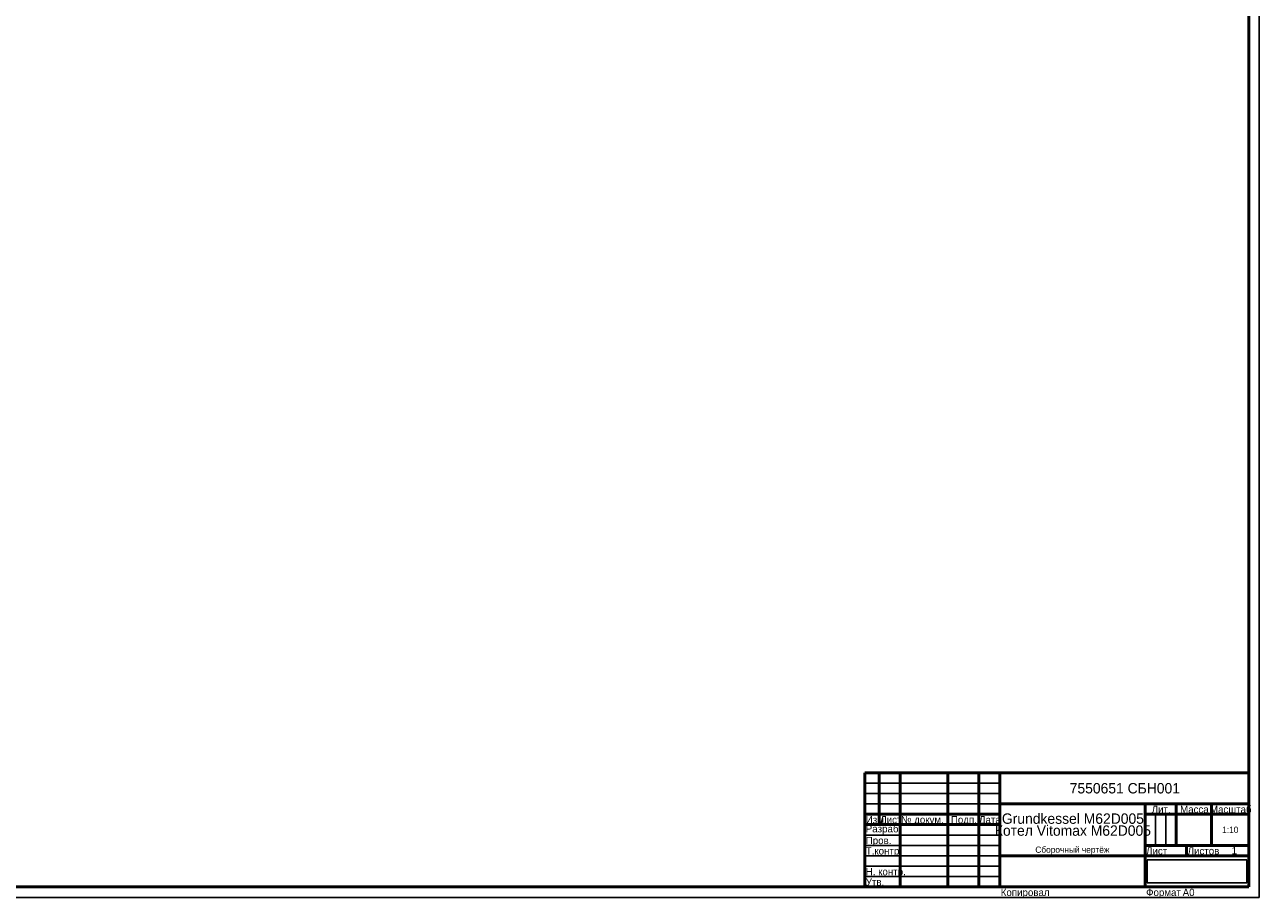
# Model space of a CAD drawing. Header units: millimetres. Extents: x 0 to 5566, y -164 to 841.
# Tile 2 of 6: x 594 to 1189, y 0 to 420. Entities that reach past the tile are written whole.
import ezdxf

# ---------------------------------------------------------------- set-up
doc = ezdxf.new("R2010")
doc.units = ezdxf.units.MM
picture_1 = doc.add_image_def('image1.png', size_in_pixel=(761, 160))

# ---------------------------------------------------------------- blocks, each defined once
blk = doc.blocks.new('_FR1Страница_1')
at = {"color": 7, "linetype": 'Continuous', "lineweight": 25}
for p, q in [((1189, 0), (1189, 841)), ((999, 55), (1064, 55)), ((999, 50), (1064, 50)), ((999, 45), (1064, 45)), ((1139, 40), (1139, 25)), ((1144, 40), (1144, 25)), ((999, 30), (1064, 30)), ((999, 25), (1064, 25)), ((999, 20), (1064, 20)), ((1134, 20), (1184, 20)), ((1154, 20), (1154, 20)), ((999, 15), (1064, 15)), ((999, 10), (1064, 10)), ((0, 0), (1189, 0))]:
    blk.add_line(p, q, dxfattribs=at)
at = {"color": 7, "linetype": 'Continuous', "lineweight": 50}
for p, q in [((1184, 836), (1184, 5)), ((999, 5), (999, 60)), ((999, 60), (1184, 60)), ((1006, 60), (1006, 35)), ((1016, 60), (1016, 5)), ((1039, 60), (1039, 5)), ((1054, 60), (1054, 5)), ((1064, 60), (1064, 5)), ((1064, 45), (1184, 45)), ((1134, 45), (1134, 5)), ((1149, 45), (1149, 25)), ((1166, 45), (1166, 25)), ((999, 40), (1064, 40)), ((1134, 40), (1184, 40)), ((999, 35), (1064, 35)), ((1134, 25), (1184, 25)), ((1154, 25), (1154, 20)), ((1064, 20), (1184, 20)), ((1184, 5), (20, 5))]:
    blk.add_line(p, q, dxfattribs=at)
at = {"color": 7}
for s, insert, char_height, width, attachment_point in [('{\\fT-FLEX Type A|b0|i0;\\l\\C250;\\P}', (1002.5, 59.125), 3.5, 8.75, 2), ('{\\fT-FLEX Type A|b0|i0;\\l\\C250;\\P}', (1002.5, 54.125), 3.5, 8.75, 2), ('{\\fT-FLEX Type A|b0|i0;\\l\\C250;\\P}', (1006, 59.125), 3.5, 11.75, 1), ('{\\fT-FLEX Type A|b0|i0;\\l\\C250;\\P}', (1006, 54.125), 3.5, 11.75, 1), ('{\\fT-FLEX Type A|b0|i0;\\l\\C250; \\P}', (1016, 59.125), 3.5, 24.75, 1), ('{\\fT-FLEX Type A|b0|i0;\\l\\C250; \\P}', (1016, 54.125), 3.5, 24.75, 1), ('{\\fT-FLEX Type A|b0|i0;\\l\\C250;\\P}', (1054, 59.125), 3.5, 11.75, 1), ('{\\fT-FLEX Type A|b0|i0;\\l\\C250;\\P}', (1054, 54.125), 3.5, 11.75, 1), ('\\pl0.5;{\\fT-FLEX Type A|b0|i0;\\l\\C250;7550651 СБH001\\P}', (1124, 52.5), 5, 122.5, 5), ('{\\fT-FLEX Type A|b0|i0;\\l\\C250;\\P}', (1002.5, 49.125), 3.5, 8.75, 2), ('{\\fT-FLEX Type A|b0|i0;\\l\\C250;\\P}', (1006, 49.125), 3.5, 11.75, 1), ('{\\fT-FLEX Type A|b0|i0;\\l\\C250; \\P}', (1016, 49.125), 3.5, 24.75, 1), ('{\\fT-FLEX Type A|b0|i0;\\l\\C250;\\P}', (1054, 49.125), 3.5, 11.75, 1), ('{\\fT-FLEX Type A|b0|i0;\\l\\C250; \\P}', (1002.5, 44.125), 3.5, 8.75, 2), ('{\\fT-FLEX Type A|b0|i0;\\l\\C250;\\P}', (1006, 44.125), 3.5, 11.75, 1), ('{\\fT-FLEX Type A|b0|i0;\\l\\C250; \\P}', (1016, 44.125), 3.5, 24.75, 1), ('{\\fT-FLEX Type A|b0|i0;\\l\\C250;\\P}', (1054, 44.125), 3.5, 11.75, 1), ('\\pl0.5;{\\fT-FLEX Type A|b0|i0;\\l\\C250;Лит.\\P}', (1141.5, 44.125), 3.5, 16.75, 2), ('\\pl0.5;{\\fT-FLEX Type A|b0|i0;\\l\\C250;Масса\\P}', (1157.5, 44.125), 3.5, 18.75, 2), ('\\pl0.5;{\\fT-FLEX Type A|b0|i0;\\l\\C250;Масштаб\\P}', (1175, 44.125), 3.5, 19.75, 2), ('\\pl0.5;{\\fT-FLEX Type A|b0|i0;\\l\\C250;Изм.\\H0.857143x;\\P}', (999, 39.125), 3.5, 8.75, 1), ('\\pl0.5;{\\fT-FLEX Type A|b0|i0;\\l\\C250;Лист\\H0.857143x;\\P}', (1006, 39.125), 3.5, 11.75, 1), ('\\pl0.5;{\\fT-FLEX Type A|b0|i0;\\l\\C250;№ докум.\\P}', (1016, 39.125), 3.5, 24.75, 1), ('\\pl0.5;{\\fT-FLEX Type A|b0|i0;\\l\\C250;Подп.\\P}', (1046.5, 39.125), 3.5, 16.75, 2), ('\\pl0.5;{\\fT-FLEX Type A|b0|i0;\\l\\C250;Дата\\H0.857143x;\\P}', (1059, 39.125), 3.5, 11.75, 2), ('\\pl0.5;{\\fT-FLEX Type A|b0|i0;\\l\\C250;Разраб.\\P}', (999, 32.5), 3.5, 18.75, 4), ('\\pl0.5;{\\fT-FLEX Type A|b0|i0;\\l\\C250;\\P}', (1016, 34.125), 3.5, 24.75, 1), ('\\pl0.5;{\\fT-FLEX Type A|b0|i0;\\l\\C250;\\H0.857143x;\\P}', (1054, 34.125), 3.5, 11.75, 1), ('\\pl0.5;{\\fT-FLEX Type A|b0|i0;\\l\\C250; \\P}', (1157.5, 32.5), 3.5, 18.75, 5), ('{\\fT-FLEX Type A|b0|i0;\\l\\C250;1:10\\P}', (1175, 32.5), 3, 19.5, 5), ('\\pl0.5;{\\fT-FLEX Type A|b0|i0;\\l\\C250;\\H0.857143x;\\P}', (1175, 32.5), 3.5, 19.75, 5), ('\\pl0.5;{\\fT-FLEX Type A|b0|i0;\\l\\C250;Т.контр.\\P}', (999, 24.125), 3.5, 18.75, 1), ('\\pl0.5;{\\fT-FLEX Type A|b0|i0;\\l\\C250;Пров.\\P}', (999, 29.125), 3.5, 18.75, 1), ('\\pl0.5;{\\fT-FLEX Type A|b0|i0;\\l\\C250;\\P}', (1016, 29.125), 3.5, 24.75, 1), ('\\pl0.5;{\\fT-FLEX Type A|b0|i0;\\l\\C250;\\P}', (1016, 24.125), 3.5, 24.75, 1), ('\\pl0.5;{\\fT-FLEX Type A|b0|i0;\\l\\C250;\\P}', (1054, 29.125), 3.5, 11.75, 1), ('\\pl0.5;{\\fT-FLEX Type A|b0|i0;\\l\\C250;\\H0.857143x;\\P}', (1054, 24.125), 3.5, 11.75, 1), ('{\\fT-FLEX Type A|b0|i0;\\l\\C250;Сборочный чертёж\\P}', (1099, 22.5), 3, 71.5, 5), ('\\pl0.5;{\\fT-FLEX Type A|b0|i0;\\l\\C250;Лист\\P}', (1134, 24.125), 3.5, 11.75, 1), ('\\pl0.5;{\\fT-FLEX Type A|b0|i0;\\l\\C250;\\H0.857143x;\\P}', (1149, 24.125), 3.5, 11.75, 2), ('\\pl0.5;{\\fT-FLEX Type A|b0|i0;\\l\\C250;Листов\\P}', (1154, 24.125), 3.5, 17.75, 1), ('{\\fT-FLEX Type A|b0|i0;\\l\\C250;1\\P}', (1177, 22.5), 3.5, 15.75, 5), ('\\pl0.5;{\\fT-FLEX Type A|b0|i0;\\l\\C250;\\H0.857143x;\\P}', (1177, 24.125), 3.5, 15.75, 2), ('\\pl0.5;{\\fT-FLEX Type A|b0|i0;\\l\\C250;\\P}', (999, 19.125), 3.5, 18.75, 1), ('\\pl0.5;{\\fT-FLEX Type A|b0|i0;\\l\\C250;\\P}', (1016, 19.125), 3.5, 24.75, 1), ('\\pl0.5;{\\fT-FLEX Type A|b0|i0;\\l\\C250;\\P}', (1054, 19.125), 3.5, 11.75, 1), ('{\\fT-FLEX Type A|b0|i0;\\l\\C250;\\P}', (1149, 22.5), 3.5, 11.75, 5), ('\\pl0.5;{\\fT-FLEX Type A|b0|i0;\\l\\C250;Н. контр.\\P}', (999, 14.125), 3.5, 18.75, 1), ('\\pl0.5;{\\fT-FLEX Type A|b0|i0;\\l\\C250;\\P}', (1016, 14.125), 3.5, 24.75, 1), ('\\pl0.5;{\\fT-FLEX Type A|b0|i0;\\l\\C250;\\H0.857143x;\\P}', (1054, 14.125), 3.5, 11.75, 1), ('\\pl0.5;{\\fT-FLEX Type A|b0|i0;\\l\\C250;Утв.\\P}', (999, 9.125), 3.5, 18.75, 1), ('\\pl0.5;{\\fT-FLEX Type A|b0|i0;\\l\\C250;\\P}', (1016, 9.125), 3.5, 24.75, 1), ('\\pl0.5;{\\fT-FLEX Type A|b0|i0;\\l\\C250;\\H0.857143x;\\P}', (1054, 9.125), 3.5, 11.75, 1), ('\\pl0.5;{\\fT-FLEX Type A|b0|i0;\\l\\C250;Копировал\\P}', (1064, 4.125), 3.5, 23.566, 1), ('\\pl0.5;{\\fT-FLEX Type A|b0|i0;\\l\\C250;\\P}', (1085.816, 4.125), 3.5, 40.967, 1), ('\\pl0.5;{\\fT-FLEX Type A|b0|i0;\\l\\C250;Формат\\P}', (1134, 4.125), 3.5, 18.675, 1), ('\\pl0.5;{\\fT-FLEX Type A|b0|i0;\\l\\C250;\\P}', (1150.925, 4.125), 3.5, 9.825, 1), ('{\\fT-FLEX Type A|b0|i0;\\l\\C250;A0\\P}', (1154.963, 4.125), 3.5, 9.825, 2)]:
    blk.add_mtext(s, dxfattribs=dict(at, insert=insert, char_height=char_height, width=width, attachment_point=attachment_point))
at = {"color": 7, "insert": (1099, 35), "char_height": 5, "width": 72.5, "attachment_point": 5, "line_spacing_factor": 0.69}
blk.add_mtext('\\pl0.5;{\\fT-FLEX Type A|b0|i0;\\l\\C250;Grundkessel M62D005\\PКотел Vitomax M62D005 \\P}', dxfattribs=at)
image = blk.add_image(picture_1, insert=(1135, 7), size_in_units=(48, 11))
image.dxf.flags = 11
blk = doc.blocks.new('Страница_1')
blk.add_blockref('_FR1Страница_1', (0, 0))

msp = doc.modelspace()

# ---------------------------------------------------------------- block references
msp.add_blockref('Страница_1', (0, 0))

doc.saveas('drawing.dxf')
